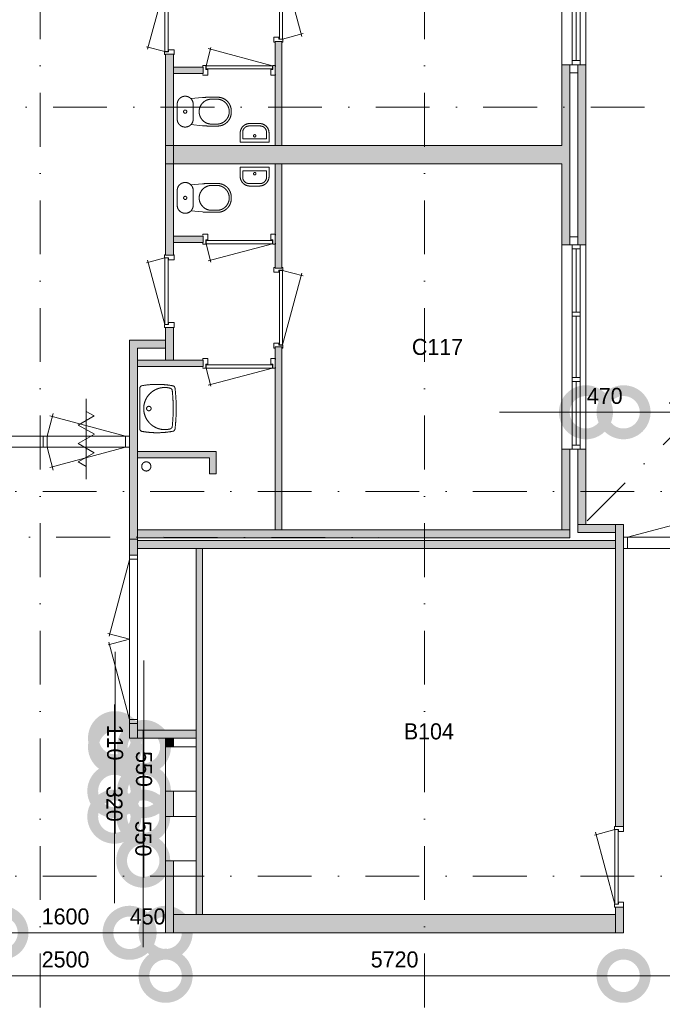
# Model space of a CAD drawing. Header units: millimetres. Extents: x 2152 to 87219, y -6247 to 53124.
# Tile 6 of 19: x 11877 to 19903, y 10531 to 22827. Entities that reach past the tile are written whole.
import ezdxf
from ezdxf.enums import TextEntityAlignment as Align
from ezdxf.xclip import XClip

# ---------------------------------------------------------------- set-up
doc = ezdxf.new("R2010")
doc.units = ezdxf.units.MM
doc.header["$PDMODE"] = 3
doc.header["$PDSIZE"] = 1
doc.linetypes.add('DGN4', pattern=[1343.35376, 671.67688, -335.83844, 0, -335.83844])
for name, color, linetype in [('12', 7, 'Continuous'), ('16', 7, 'Continuous'), ('17', 7, 'Continuous'), ('30', 7, 'Continuous'), ('31', 7, 'Continuous'), ('32', 7, 'Continuous'), ('33', 7, 'Continuous'), ('40', 7, 'Continuous'), ('48', 7, 'Continuous'), ('52', 7, 'Continuous'), ('56', 7, 'Continuous'), ('58', 7, 'Continuous'), ('62', 7, 'Continuous')]:
    doc.layers.add(name, color=color, linetype=linetype)
doc.styles.add('dgn003', font='dgn003.shx')
doc.styles.get("Standard").update_dxf_attribs({"font": 'arial.ttf'})
doc.dimstyles.get("Standard").update_dxf_attribs({"dimtxt": 0.18, "dimasz": 0.18, "dimexe": 0.18, "dimexo": 0.0625, "dimgap": 0.09, "dimtad": 0, "dimtih": 1, "dimtoh": 1, "dimdec": 4, "dimzin": 0, "dimdsep": 46, "dimtxsty": 'Standard', "dimcen": 0.09, "dimadec": 0, "dimazin": 0, "dimtfac": 1, "dimtdec": 4, "dimtofl": 0, "dimtmove": 0, "dimatfit": 3, "dimfxl": 1, "dimtolj": 1, "dimtzin": 0, "dimarcsym": 0})

# ---------------------------------------------------------------- blocks, each defined once
blk = doc.blocks.new('830R10146')
at = {"layer": '33', "color": 1, "linetype": 'Continuous', "lineweight": 0}
for p, q in [((-108, 868), (-322.82, 66.28)), ((-108, 38), (-336.87, 99.32))]:
    blk.add_line(p, q, dxfattribs=at)
at = {"layer": '33', "color": 92, "linetype": 'Continuous', "lineweight": 13, "true_color": 0x00e100, "flags": 128}
for points in [[(-100, 906), (-111, 906), (-111, 871), (-61, 871), (-61, 846), (11, 846), (11, 906), (0, 906)], [(-100, 0), (-111, 0), (-111, 35), (-61, 35), (-61, 60), (11, 60), (11, 0), (0, 0)]]:
    blk.add_lwpolyline(points, dxfattribs=at)
at = {"layer": '33', "color": 2, "linetype": 'Continuous', "lineweight": 13, "true_color": 0xf0f000, "flags": 128}
blk.add_lwpolyline([(-108, 868), (-108, 38), (-68, 38), (-68, 868), (-108, 868)], dxfattribs=at)
blk = doc.blocks.new('CLOS0248')
at = {"layer": '40', "color": 7, "linetype": 'Continuous', "lineweight": 0}
for p, q in [((528, 155), (436, 155)), ((220, 92), (220, -93)), ((670, 1), (670, -1)), ((528, -155), (436, -155))]:
    blk.add_line(p, q, dxfattribs=at)
at = {"layer": '40', "color": 7, "linetype": 'Continuous', "lineweight": 0, "flags": 128}
for points in [[(338, 176), (192, 162), (192, 162, 0.674333), (20, 92), (20, 92), (20, -93), (20, -93, 0.674333), (192, -162), (192, -162), (338, -176), (338, -176, 0.023285), (431, -180), (431, -180), (525, -180), (525, -180, 0.414214), (695, -10), (695, -10), (695, 10), (695, 10, 0.414214), (525, 180), (525, 180), (431, 180), (431, 180, 0.023285), (338, 176)], [(192, 162, -0.194504), (220, 92)], [(220, -93, -0.194504), (192, -162)]]:
    blk.add_lwpolyline(points, format="xyb", dxfattribs=at)
at = {"layer": '40', "color": 7, "linetype": 'Continuous', "lineweight": 0}
blk.add_circle((120, 0), 20, dxfattribs=at)
for centre, start, end in [((450, 0), 94.9264, 265.0736), ((514, 0), 274.9259, 85.0741)]:
    blk.add_arc(centre, 156, start, end, dxfattribs=at)
blk = doc.blocks.new('FT0148')
at = {"layer": '40', "color": 7, "linetype": 'Continuous', "lineweight": 0}
for p, q in [((-180, 135), (-180, 20)), ((149, 65), (149, 144)), ((-180, 20), (180, 20)), ((-149, 65), (149, 65))]:
    blk.add_line(p, q, dxfattribs=at)
at = {"layer": '40', "color": 7, "linetype": 'Continuous', "lineweight": 0, "flags": 128}
for points in [[(60, 255), (-60, 255)], [(-149, 144), (-149, 65)], [(69, 224), (-69, 224)], [(180, 20), (180, 135)]]:
    blk.add_lwpolyline(points, dxfattribs=at)
for points in [[(60, 255, -0.414214), (180, 135)], [(69, 224, -0.414214), (149, 144)]]:
    blk.add_lwpolyline(points, format="xyb", dxfattribs=at)
at = {"layer": '40', "color": 7, "linetype": 'Continuous', "lineweight": 0}
blk.add_circle((1, 101), 15.1, dxfattribs=at)
for centre, radius in [((-60, 135), 120), ((-69, 144), 80)]:
    blk.add_arc(centre, radius, 90, 180, dxfattribs=at)
blk = doc.blocks.new('830R10147')
at = {"layer": '33', "color": 1, "linetype": 'Continuous', "lineweight": 0}
for p, q in [((38, 108), (99.32, 336.87)), ((868, 108), (66.28, 322.82))]:
    blk.add_line(p, q, dxfattribs=at)
at = {"layer": '33', "color": 92, "linetype": 'Continuous', "lineweight": 13, "true_color": 0x00e100, "flags": 128}
for points in [[(0, 100), (0, 111), (35, 111), (35, 61), (60, 61), (60, -11), (0, -11), (0, 0)], [(906, 100), (906, 111), (871, 111), (871, 61), (846, 61), (846, -11), (906, -11), (906, 0)]]:
    blk.add_lwpolyline(points, dxfattribs=at)
at = {"layer": '33', "color": 2, "linetype": 'Continuous', "lineweight": 13, "true_color": 0xf0f000, "flags": 128}
blk.add_lwpolyline([(868, 108), (38, 108), (38, 68), (868, 68), (868, 108)], dxfattribs=at)
blk = doc.blocks.new('930L0949')
at = {"layer": '33', "color": 1, "linetype": 'Continuous', "lineweight": 0}
for p, q in [((98, -38), (338.7, -936.31)), ((98, -968), (353.44, -899.56))]:
    blk.add_line(p, q, dxfattribs=at)
at = {"layer": '33', "color": 92, "linetype": 'Continuous', "lineweight": 13, "true_color": 0x00e100, "flags": 128}
for points in [[(90, 0), (101, 0), (101, -35), (51, -35), (51, -60), (-11, -60), (-11, 0), (0, 0)], [(90, -1006), (101, -1006), (101, -971), (51, -971), (51, -946), (-11, -946), (-11, -1006), (0, -1006)]]:
    blk.add_lwpolyline(points, dxfattribs=at)
at = {"layer": '33', "color": 2, "linetype": 'Continuous', "lineweight": 13, "true_color": 0xf0f000, "flags": 128}
blk.add_lwpolyline([(98, -968), (98, -38), (58, -38), (58, -968), (98, -968)], dxfattribs=at)
blk = doc.blocks.new('WT0149')
at = {"layer": '40', "color": 7, "linetype": 'Continuous', "lineweight": 0}
blk.add_line((20, -253), (20, 253), dxfattribs=at)
blk.add_circle((133, 0), 28.1, dxfattribs=at)
for centre, radius, start, end in [((53, 253), 33, 100.0027, 180), ((236, -766), 1068, 79.4486, 100.2017), ((332, 0), 263, 74.8667, 285.1333), ((392, 222), 33, 6.0418, 74.8667), ((426, 252), 33, 6.8575, 79.6545), ((-1669, 0), 2144, 353.1425, 6.8575), ((-1707, 0), 2144, 353.9582, 6.0418), ((392, -222), 33, 285.1333, 353.9582), ((53, -253), 33, 180, 259.9973), ((236, 766), 1068, 259.7983, 280.5514), ((426, -252), 33, 280.3455, 353.1425)]:
    blk.add_arc(centre, radius, start, end, dxfattribs=at)
blk = doc.blocks.new('830R10148')
at = {"layer": '33', "color": 1, "linetype": 'Continuous', "lineweight": 0}
for p, q in [((38, -108), (99.32, -336.87)), ((868, -108), (66.28, -322.82))]:
    blk.add_line(p, q, dxfattribs=at)
at = {"layer": '33', "color": 92, "linetype": 'Continuous', "lineweight": 13, "true_color": 0x00e100, "flags": 128}
for points in [[(0, -100), (0, -111), (35, -111), (35, -61), (60, -61), (60, 11), (0, 11), (0, 0)], [(906, -100), (906, -111), (871, -111), (871, -61), (846, -61), (846, 11), (906, 11), (906, 0)]]:
    blk.add_lwpolyline(points, dxfattribs=at)
at = {"layer": '33', "color": 2, "linetype": 'Continuous', "lineweight": 13, "true_color": 0xf0f000, "flags": 128}
blk.add_lwpolyline([(868, -108), (38, -108), (38, -68), (868, -68), (868, -108)], dxfattribs=at)
blk = doc.blocks.new('830R10149')
at = {"layer": '33', "color": 1, "linetype": 'Continuous', "lineweight": 0}
for p, q in [((-108, -38), (-336.87, -99.32)), ((-108, -868), (-322.82, -66.28))]:
    blk.add_line(p, q, dxfattribs=at)
at = {"layer": '33', "color": 92, "linetype": 'Continuous', "lineweight": 13, "true_color": 0x00e100, "flags": 128}
for points in [[(-100, 0), (-111, 0), (-111, -35), (-61, -35), (-61, -60), (11, -60), (11, 0), (0, 0)], [(-100, -906), (-111, -906), (-111, -871), (-61, -871), (-61, -846), (11, -846), (11, -906), (0, -906)]]:
    blk.add_lwpolyline(points, dxfattribs=at)
at = {"layer": '33', "color": 2, "linetype": 'Continuous', "lineweight": 13, "true_color": 0xf0f000, "flags": 128}
blk.add_lwpolyline([(-108, -868), (-108, -38), (-68, -38), (-68, -868), (-108, -868)], dxfattribs=at)
blk = doc.blocks.new('CLOS0249')
at = {"layer": '40', "color": 7, "linetype": 'Continuous', "lineweight": 0}
for p, q in [((528, 155), (436, 155)), ((220, -92), (220, 92)), ((670, -1), (670, 1)), ((528, -155), (436, -155))]:
    blk.add_line(p, q, dxfattribs=at)
at = {"layer": '40', "color": 7, "linetype": 'Continuous', "lineweight": 0, "flags": 128}
for points in [[(338, -176), (192, -162), (192, -162, -0.674333), (20, -92), (20, -92), (20, 92), (20, 92, -0.674333), (192, 162), (192, 162), (338, 176), (338, 176, -0.023285), (431, 180), (431, 180), (525, 180), (525, 180, -0.414214), (695, 10), (695, 10), (695, -10), (695, -10, -0.414214), (525, -180), (525, -180), (431, -180), (431, -180, -0.023285), (338, -176)], [(437, -155, -0.917514), (437, 155)], [(528, 155, -0.917521), (528, -155)]]:
    blk.add_lwpolyline(points, format="xyb", dxfattribs=at)
at = {"layer": '40', "color": 7, "linetype": 'Continuous', "lineweight": 0}
blk.add_circle((120, 0), 20, dxfattribs=at)
for centre, start, end in [((120, 92), 0, 44.0273), ((120, -92), 315.9727, 0)]:
    blk.add_arc(centre, 100, start, end, dxfattribs=at)
blk = doc.blocks.new('FT0149')
at = {"layer": '40', "color": 7, "linetype": 'Continuous', "lineweight": 0}
for p, q in [((-180, -135), (-180, -20)), ((-180, -20), (180, -20)), ((-149, -65), (149, -65)), ((149, -65), (149, -144))]:
    blk.add_line(p, q, dxfattribs=at)
at = {"layer": '40', "color": 7, "linetype": 'Continuous', "lineweight": 0, "flags": 128}
for points in [[(-149, -144), (-149, -65)], [(180, -20), (180, -135)], [(69, -224), (-69, -224)], [(60, -255), (-60, -255)]]:
    blk.add_lwpolyline(points, dxfattribs=at)
for points in [[(-60, -255, -0.414214), (-180, -135)], [(-69, -224, -0.414214), (-149, -144)]]:
    blk.add_lwpolyline(points, format="xyb", dxfattribs=at)
at = {"layer": '40', "color": 7, "linetype": 'Continuous', "lineweight": 0}
blk.add_circle((1, -101), 15.1, dxfattribs=at)
for centre, radius in [((60, -135), 120), ((69, -144), 80)]:
    blk.add_arc(centre, radius, 270, 0, dxfattribs=at)
blk = doc.blocks.new('830R10150')
at = {"layer": '33', "color": 1, "linetype": 'Continuous', "lineweight": 0}
for p, q in [((38, -108), (99.32, -336.87)), ((868, -108), (66.28, -322.82))]:
    blk.add_line(p, q, dxfattribs=at)
at = {"layer": '33', "color": 92, "linetype": 'Continuous', "lineweight": 13, "true_color": 0x00e100, "flags": 128}
for points in [[(0, -100), (0, -111), (35, -111), (35, -61), (60, -61), (60, 11), (0, 11), (0, 0)], [(906, -100), (906, -111), (871, -111), (871, -61), (846, -61), (846, 11), (906, 11), (906, 0)]]:
    blk.add_lwpolyline(points, dxfattribs=at)
at = {"layer": '33', "color": 2, "linetype": 'Continuous', "lineweight": 13, "true_color": 0xf0f000, "flags": 128}
blk.add_lwpolyline([(868, -108), (38, -108), (38, -68), (868, -68), (868, -108)], dxfattribs=at)
blk = doc.blocks.new('930L0950')
at = {"layer": '33', "color": 1, "linetype": 'Continuous', "lineweight": 0}
for p, q in [((98, 968), (353.44, 899.56)), ((98, 38), (338.7, 936.31))]:
    blk.add_line(p, q, dxfattribs=at)
at = {"layer": '33', "color": 92, "linetype": 'Continuous', "lineweight": 13, "true_color": 0x00e100, "flags": 128}
for points in [[(90, 1006), (101, 1006), (101, 971), (51, 971), (51, 946), (-11, 946), (-11, 1006), (0, 1006)], [(90, 0), (101, 0), (101, 35), (51, 35), (51, 60), (-11, 60), (-11, 0), (0, 0)]]:
    blk.add_lwpolyline(points, dxfattribs=at)
at = {"layer": '33', "color": 2, "linetype": 'Continuous', "lineweight": 13, "true_color": 0xf0f000, "flags": 128}
blk.add_lwpolyline([(98, 968), (98, 38), (58, 38), (58, 968), (98, 968)], dxfattribs=at)
blk = doc.blocks.new('930L0951')
at = {"layer": '33', "color": 1, "linetype": 'Continuous', "lineweight": 0}
for p, q in [((-98, 968), (-353.44, 899.56)), ((-98, 38), (-338.7, 936.31))]:
    blk.add_line(p, q, dxfattribs=at)
at = {"layer": '33', "color": 92, "linetype": 'Continuous', "lineweight": 13, "true_color": 0x00e100, "flags": 128}
for points in [[(-90, 1006), (-101, 1006), (-101, 971), (-51, 971), (-51, 946), (11, 946), (11, 1006), (0, 1006)], [(-90, 0), (-101, 0), (-101, 35), (-51, 35), (-51, 60), (11, 60), (11, 0), (0, 0)]]:
    blk.add_lwpolyline(points, dxfattribs=at)
at = {"layer": '33', "color": 2, "linetype": 'Continuous', "lineweight": 13, "true_color": 0xf0f000, "flags": 128}
blk.add_lwpolyline([(-98, 968), (-98, 38), (-58, 38), (-58, 968), (-98, 968)], dxfattribs=at)
blk = doc.blocks.new('_DotSmall')
at = {"color": 0, "linetype": 'ByBlock', "const_width": 0.5}
blk.add_lwpolyline([(-0.0625, 0, 1), (0.0625, 0, 1)], format="xyb", close=True, dxfattribs=at)
blk = doc.blocks.new('*D13295')
at = {"layer": '58', "color": 3, "linetype": 'Continuous', "lineweight": 0, "transparency": 16777216}
blk.add_line((11535, 18484), (13235, 18484), dxfattribs=at)
at = {"layer": 'Defpoints', "color": 0, "linetype": 'Continuous', "transparency": 16777216}
for p in [(13235, 18484), (11535, 17084), (13235, 17084)]:
    blk.add_point(p, dxfattribs=at)
at = {"layer": '58', "color": 3, "linetype": 'Continuous', "lineweight": 0, "transparency": 16777216, "xscale": 1080, "yscale": 1080, "zscale": 1080, "rotation": 180}
blk.add_blockref('_DotSmall', (11535, 18484), dxfattribs=at)
at = {"layer": '58', "color": 3, "linetype": 'Continuous', "lineweight": 0, "transparency": 16777216, "xscale": 1080, "yscale": 1080, "zscale": 1080}
blk.add_blockref('_DotSmall', (13235, 18484), dxfattribs=at)
at = {"layer": '58', "color": 3, "linetype": 'Continuous', "lineweight": 0, "transparency": 16777216, "insert": (12385, 18687), "char_height": 200, "attachment_point": 5, "style": 'dgn003'}
blk.add_mtext('\\A1;1700', dxfattribs=at)
blk = doc.blocks.new('*D13296')
at = {"layer": '58', "color": 3, "linetype": 'Continuous', "lineweight": 0, "transparency": 16777216}
for p, q in [((11065, 18484), (9985, 18484)), ((11535, 18484), (11065, 18484)), ((11535, 18484), (12615, 18484))]:
    blk.add_line(p, q, dxfattribs=at)
at = {"layer": 'Defpoints', "color": 0, "linetype": 'Continuous', "transparency": 16777216}
for p in [(11065, 18484), (11065, 17084), (11535, 17084)]:
    blk.add_point(p, dxfattribs=at)
at = {"layer": '58', "color": 3, "linetype": 'Continuous', "lineweight": 0, "transparency": 16777216, "xscale": 1080, "yscale": 1080, "zscale": 1080}
blk.add_blockref('_DotSmall', (11065, 18484), dxfattribs=at)
at = {"layer": '58', "color": 3, "linetype": 'Continuous', "lineweight": 0, "transparency": 16777216, "xscale": 1080, "yscale": 1080, "zscale": 1080, "rotation": 180}
blk.add_blockref('_DotSmall', (11535, 18484), dxfattribs=at)
at = {"layer": '58', "color": 3, "linetype": 'Continuous', "lineweight": 0, "transparency": 16777216, "insert": (11300, 18687), "char_height": 200, "attachment_point": 5, "style": 'dgn003'}
blk.add_mtext('\\A1;470', dxfattribs=at)
blk = doc.blocks.new('*D13300')
at = {"layer": '58', "color": 3, "linetype": 'Continuous', "lineweight": 0, "transparency": 16777216}
blk.add_line((5815, 11447), (3315, 11447), dxfattribs=at)
at = {"layer": 'Defpoints', "color": 0, "linetype": 'Continuous', "transparency": 16777216}
for p in [(3315, 12363), (5815, 12363), (3315, 11447)]:
    blk.add_point(p, dxfattribs=at)
at = {"layer": '58', "color": 3, "linetype": 'Continuous', "lineweight": 0, "transparency": 16777216, "xscale": 1080, "yscale": 1080, "zscale": 1080, "rotation": 180}
blk.add_blockref('_DotSmall', (3315, 11447), dxfattribs=at)
at = {"layer": '58', "color": 3, "linetype": 'Continuous', "lineweight": 0, "transparency": 16777216, "xscale": 1080, "yscale": 1080, "zscale": 1080}
blk.add_blockref('_DotSmall', (5815, 11447), dxfattribs=at)
at = {"layer": '58', "color": 3, "linetype": 'Continuous', "lineweight": 0, "transparency": 16777216, "insert": (4565, 11650), "char_height": 200, "attachment_point": 5, "style": 'dgn003'}
blk.add_mtext('\\A1;2500', dxfattribs=at)
blk = doc.blocks.new('*D13301')
at = {"layer": '58', "color": 3, "linetype": 'Continuous', "lineweight": 0, "transparency": 16777216}
for p, q in [((3315, 11984), (2235, 11984)), ((3315, 11984), (3765, 11984)), ((3765, 11984), (4845, 11984))]:
    blk.add_line(p, q, dxfattribs=at)
at = {"layer": 'Defpoints', "color": 0, "linetype": 'Continuous', "transparency": 16777216}
for p in [(3315, 14414), (3765, 14414), (3765, 11984)]:
    blk.add_point(p, dxfattribs=at)
at = {"layer": '58', "color": 3, "linetype": 'Continuous', "lineweight": 0, "transparency": 16777216, "xscale": 1080, "yscale": 1080, "zscale": 1080}
blk.add_blockref('_DotSmall', (3315, 11984), dxfattribs=at)
at = {"layer": '58', "color": 3, "linetype": 'Continuous', "lineweight": 0, "transparency": 16777216, "xscale": 1080, "yscale": 1080, "zscale": 1080, "rotation": 180}
blk.add_blockref('_DotSmall', (3765, 11984), dxfattribs=at)
at = {"layer": '58', "color": 3, "linetype": 'Continuous', "lineweight": 0, "transparency": 16777216, "insert": (3540, 12187), "char_height": 200, "attachment_point": 5, "style": 'dgn003'}
blk.add_mtext('\\A1;450', dxfattribs=at)
blk = doc.blocks.new('*D13302')
at = {"layer": '58', "color": 3, "linetype": 'Continuous', "lineweight": 0, "transparency": 16777216}
blk.add_line((5365, 11984), (3765, 11984), dxfattribs=at)
at = {"layer": 'Defpoints', "color": 0, "linetype": 'Continuous', "transparency": 16777216}
for p in [(3765, 14414), (5365, 14414), (3765, 11984)]:
    blk.add_point(p, dxfattribs=at)
at = {"layer": '58', "color": 3, "linetype": 'Continuous', "lineweight": 0, "transparency": 16777216, "xscale": 1080, "yscale": 1080, "zscale": 1080, "rotation": 180}
blk.add_blockref('_DotSmall', (3765, 11984), dxfattribs=at)
at = {"layer": '58', "color": 3, "linetype": 'Continuous', "lineweight": 0, "transparency": 16777216, "xscale": 1080, "yscale": 1080, "zscale": 1080}
blk.add_blockref('_DotSmall', (5365, 11984), dxfattribs=at)
at = {"layer": '58', "color": 3, "linetype": 'Continuous', "lineweight": 0, "transparency": 16777216, "insert": (4565, 12187), "char_height": 200, "attachment_point": 5, "style": 'dgn003'}
blk.add_mtext('\\A1;1600', dxfattribs=at)
blk = doc.blocks.new('*D13303')
at = {"layer": '58', "color": 3, "linetype": 'Continuous', "lineweight": 0, "transparency": 16777216}
for p, q in [((5365, 11984), (4285, 11984)), ((5365, 11984), (5815, 11984)), ((5815, 11984), (6895, 11984))]:
    blk.add_line(p, q, dxfattribs=at)
at = {"layer": 'Defpoints', "color": 0, "linetype": 'Continuous', "transparency": 16777216}
for p in [(5365, 14414), (5815, 14414), (5815, 11984)]:
    blk.add_point(p, dxfattribs=at)
at = {"layer": '58', "color": 3, "linetype": 'Continuous', "lineweight": 0, "transparency": 16777216, "xscale": 1080, "yscale": 1080, "zscale": 1080}
blk.add_blockref('_DotSmall', (5365, 11984), dxfattribs=at)
at = {"layer": '58', "color": 3, "linetype": 'Continuous', "lineweight": 0, "transparency": 16777216, "xscale": 1080, "yscale": 1080, "zscale": 1080, "rotation": 180}
blk.add_blockref('_DotSmall', (5815, 11984), dxfattribs=at)
at = {"layer": '58', "color": 3, "linetype": 'Continuous', "lineweight": 0, "transparency": 16777216, "insert": (5590, 12187), "char_height": 200, "attachment_point": 5, "style": 'dgn003'}
blk.add_mtext('\\A1;450', dxfattribs=at)
blk = doc.blocks.new('*D13304')
at = {"layer": '58', "color": 3, "linetype": 'Continuous', "lineweight": 0, "transparency": 16777216}
blk.add_line((11535, 11447), (5815, 11447), dxfattribs=at)
at = {"layer": 'Defpoints', "color": 0, "linetype": 'Continuous', "transparency": 16777216}
for p in [(5815, 12363), (11535, 12363), (5815, 11447)]:
    blk.add_point(p, dxfattribs=at)
at = {"layer": '58', "color": 3, "linetype": 'Continuous', "lineweight": 0, "transparency": 16777216, "xscale": 1080, "yscale": 1080, "zscale": 1080, "rotation": 180}
blk.add_blockref('_DotSmall', (5815, 11447), dxfattribs=at)
at = {"layer": '58', "color": 3, "linetype": 'Continuous', "lineweight": 0, "transparency": 16777216, "xscale": 1080, "yscale": 1080, "zscale": 1080}
blk.add_blockref('_DotSmall', (11535, 11447), dxfattribs=at)
at = {"layer": '58', "color": 3, "linetype": 'Continuous', "lineweight": 0, "transparency": 16777216, "insert": (8675, 11650), "char_height": 200, "attachment_point": 5, "style": 'dgn003'}
blk.add_mtext('\\A1;5720', dxfattribs=at)
blk = doc.blocks.new('*D13305')
at = {"layer": '58', "color": 3, "linetype": 'Continuous', "lineweight": 0, "transparency": 16777216}
blk.add_line((13735, 11447), (11535, 11447), dxfattribs=at)
at = {"layer": 'Defpoints', "color": 0, "linetype": 'Continuous', "transparency": 16777216}
for p in [(11535, 12363), (13735, 12363), (11535, 11447)]:
    blk.add_point(p, dxfattribs=at)
at = {"layer": '58', "color": 3, "linetype": 'Continuous', "lineweight": 0, "transparency": 16777216, "xscale": 1080, "yscale": 1080, "zscale": 1080, "rotation": 180}
blk.add_blockref('_DotSmall', (11535, 11447), dxfattribs=at)
at = {"layer": '58', "color": 3, "linetype": 'Continuous', "lineweight": 0, "transparency": 16777216, "xscale": 1080, "yscale": 1080, "zscale": 1080}
blk.add_blockref('_DotSmall', (13735, 11447), dxfattribs=at)
at = {"layer": '58', "color": 3, "linetype": 'Continuous', "lineweight": 0, "transparency": 16777216, "insert": (12635, 11650), "char_height": 200, "attachment_point": 5, "style": 'dgn003'}
blk.add_mtext('\\A1;2200', dxfattribs=at)
blk = doc.blocks.new('79B1036')
at = {"layer": '12', "color": 7, "linetype": 'Continuous', "lineweight": 0}
blk.add_line((0, 500.48), (0, -500.5), dxfattribs=at)
at = {"layer": '12', "color": 92, "linetype": 'Continuous', "lineweight": 0, "true_color": 0x00e100}
for p, q in [((-100.18, 173.68), (97.62, 287.88)), ((97.62, 287.88), (0, 344.24)), ((100.18, 58), (-100.18, 173.68)), ((-100.18, -57.68), (100.18, 58)), ((97.62, -171.88), (-100.18, -57.68)), ((-100.02, -285.98), (97.62, -171.88)), ((0, -343.72), (-100.02, -285.98))]:
    blk.add_line(p, q, dxfattribs=at)
blk = doc.blocks.new('*D13360')
at = {"layer": '58', "color": 3, "linetype": 'Continuous', "lineweight": 0, "transparency": 16777216}
for p, q in [((5182.94, 14414.49), (5182.94, 15494.49)), ((5182.94, 14304.49), (5182.94, 14414.49)), ((5182.94, 14304.49), (5182.94, 13224.49))]:
    blk.add_line(p, q, dxfattribs=at)
at = {"layer": 'Defpoints', "color": 0, "linetype": 'Continuous', "transparency": 16777216}
for p in [(5182.94, 14414.49), (5814.76, 14414.49), (5814.76, 14304.49)]:
    blk.add_point(p, dxfattribs=at)
at = {"layer": '58', "color": 3, "linetype": 'Continuous', "lineweight": 0, "transparency": 16777216, "xscale": 1080, "yscale": 1080, "zscale": 1080}
for p, rotation in [((5182.94, 14414.49), 270), ((5182.94, 14304.49), 90)]:
    blk.add_blockref('_DotSmall', p, dxfattribs=dict(at, rotation=rotation))
at = {"layer": '58', "color": 3, "linetype": 'Continuous', "lineweight": 0, "transparency": 16777216, "insert": (5182.94, 14359.49), "char_height": 200, "attachment_point": 5, "rotation": 270, "style": 'dgn003'}
blk.add_mtext('\\A1;110', dxfattribs=at)
blk = doc.blocks.new('*D13361')
at = {"layer": '58', "color": 3, "linetype": 'Continuous', "lineweight": 0, "transparency": 16777216}
for p, q in [((5543.83, 14304.49), (5543.83, 15384.49)), ((5543.83, 13754.49), (5543.83, 14304.49)), ((5543.83, 13754.49), (5543.83, 12674.49))]:
    blk.add_line(p, q, dxfattribs=at)
at = {"layer": 'Defpoints', "color": 0, "linetype": 'Continuous', "transparency": 16777216}
for p in [(5543.83, 14304.49), (5814.76, 14304.49), (5814.76, 13754.49)]:
    blk.add_point(p, dxfattribs=at)
at = {"layer": '58', "color": 3, "linetype": 'Continuous', "lineweight": 0, "transparency": 16777216, "xscale": 1080, "yscale": 1080, "zscale": 1080}
for p, rotation in [((5543.83, 14304.49), 270), ((5543.83, 13754.49), 90)]:
    blk.add_blockref('_DotSmall', p, dxfattribs=dict(at, rotation=rotation))
at = {"layer": '58', "color": 3, "linetype": 'Continuous', "lineweight": 0, "transparency": 16777216, "insert": (5543.83, 14029.49), "char_height": 200, "attachment_point": 5, "rotation": 270, "style": 'dgn003'}
blk.add_mtext('\\A1;550', dxfattribs=at)
blk = doc.blocks.new('*D13362')
at = {"layer": '58', "color": 3, "linetype": 'Continuous', "lineweight": 0, "transparency": 16777216}
for p, q in [((5174.54, 13754.49), (5174.54, 14834.49)), ((5174.54, 13434.49), (5174.54, 13754.49)), ((5174.54, 13434.49), (5174.54, 12354.49))]:
    blk.add_line(p, q, dxfattribs=at)
at = {"layer": 'Defpoints', "color": 0, "linetype": 'Continuous', "transparency": 16777216}
for p in [(5174.54, 13754.49), (5814.76, 13754.49), (5814.76, 13434.49)]:
    blk.add_point(p, dxfattribs=at)
at = {"layer": '58', "color": 3, "linetype": 'Continuous', "lineweight": 0, "transparency": 16777216, "xscale": 1080, "yscale": 1080, "zscale": 1080}
for p, rotation in [((5174.54, 13754.49), 270), ((5174.54, 13434.49), 90)]:
    blk.add_blockref('_DotSmall', p, dxfattribs=dict(at, rotation=rotation))
at = {"layer": '58', "color": 3, "linetype": 'Continuous', "lineweight": 0, "transparency": 16777216, "insert": (5174.54, 13594.49), "char_height": 200, "attachment_point": 5, "rotation": 270, "style": 'dgn003'}
blk.add_mtext('\\A1;320', dxfattribs=at)
blk = doc.blocks.new('*D13363')
at = {"layer": '58', "color": 3, "linetype": 'Continuous', "lineweight": 0, "transparency": 16777216}
for p, q in [((5535.43, 13434.49), (5535.43, 14514.49)), ((5535.43, 12884.49), (5535.43, 13434.49)), ((5535.43, 12884.49), (5535.43, 11804.49))]:
    blk.add_line(p, q, dxfattribs=at)
at = {"layer": 'Defpoints', "color": 0, "linetype": 'Continuous', "transparency": 16777216}
for p in [(5535.43, 13434.49), (5814.76, 13434.49), (5814.76, 12884.49)]:
    blk.add_point(p, dxfattribs=at)
at = {"layer": '58', "color": 3, "linetype": 'Continuous', "lineweight": 0, "transparency": 16777216, "xscale": 1080, "yscale": 1080, "zscale": 1080}
for p, rotation in [((5535.43, 13434.49), 270), ((5535.43, 12884.49), 90)]:
    blk.add_blockref('_DotSmall', p, dxfattribs=dict(at, rotation=rotation))
at = {"layer": '58', "color": 3, "linetype": 'Continuous', "lineweight": 0, "transparency": 16777216, "insert": (5535.43, 13159.49), "char_height": 200, "attachment_point": 5, "rotation": 270, "style": 'dgn003'}
blk.add_mtext('\\A1;550', dxfattribs=at)
blk = doc.blocks.new('50E03_329_B01 - Default')
at = {"layer": '62'}
for color, points in [(9, [(7184.76, 23114.49), (7184.76, 21814.49), (7264.76, 21814.49), (7264.76, 23114.49)]), (7, [(5914.76, 22954.49), (5914.76, 21584.49), (5814.76, 21584.49), (5814.76, 22954.49)]), (9, [(10864.76, 22824.49), (10764.76, 22824.49), (10764.76, 21814.49), (5914.76, 21814.49), (5914.76, 21584.49), (10764.76, 21584.49), (10764.76, 20574.49), (10864.76, 20574.49)]), (9, [(6284.76, 22794.49), (6284.76, 22714.49), (5914.76, 22714.49), (5914.76, 22794.49)]), (7, [(10964.76, 22824.49), (10964.76, 20574.49), (11064.76, 20574.49), (11064.76, 22824.49)]), (7, [(5914.76, 20444.49), (5914.76, 21814.49), (5814.76, 21814.49), (5814.76, 20444.49)]), (9, [(7184.76, 20284.49), (7184.76, 21584.49), (7264.76, 21584.49), (7264.76, 20284.49)]), (9, [(6284.76, 20604.49), (6284.76, 20684.49), (5914.76, 20684.49), (5914.76, 20604.49)]), (7, [(5914.76, 19134.49), (5914.76, 19544.49), (5814.76, 19544.49), (5814.76, 19134.49)]), (7, [(5364.76, 16899.49), (5464.76, 16899.49), (5464.76, 19284.49), (5814.76, 19284.49), (5814.76, 19384.49), (5364.76, 19384.49)]), (9, [(7184.76, 17014.49), (7184.76, 19299.49), (7264.76, 19299.49), (7264.76, 17014.49)]), (9, [(6284.76, 19054.49), (6284.76, 19134.49), (5464.76, 19134.49), (5464.76, 19054.49)]), (9, [(6364.76, 17714.49), (6444.76, 17714.49), (6444.76, 17994.49), (5464.76, 17994.49), (5464.76, 17914.49), (6364.76, 17914.49)]), (9, [(10764.76, 18024.49), (10864.76, 18024.49), (10864.76, 17014.49), (10764.76, 17014.49)]), (7, [(10964.76, 18024.49), (11064.76, 18024.49), (11064.76, 17084.49), (10964.76, 17084.49)]), (9, [(5464.76, 17014.49), (10864.76, 17014.49), (10864.76, 16914.49), (5464.76, 16914.49)]), (7, [(10964.76, 16984.49), (11434.76, 16984.49), (11434.76, 17084.49), (10964.76, 17084.49)]), (7, [(11434.76, 17084.49), (11534.76, 17084.49), (11534.76, 13310.49), (11434.76, 13310.49)]), (7, [(5464.76, 16699.49), (5364.76, 16699.49), (5364.76, 16899.49), (5464.76, 16899.49)]), (9, [(11434.76, 16884.49), (5464.76, 16884.49), (5464.76, 16784.49), (11434.76, 16784.49)]), (9, [(6274.76, 16784.49), (6194.76, 16784.49), (6194.76, 12214.49), (6274.76, 12214.49)]), (7, [(5464.76, 14599.49), (5364.76, 14599.49), (5364.76, 14414.49), (5464.76, 14414.49)]), (7, [(6194.76, 14414.49), (5464.76, 14414.49), (5464.76, 14514.49), (6194.76, 14514.49)]), (7, [(5914.76, 14304.49), (5814.76, 14304.49), (5814.76, 14414.49), (5914.76, 14414.49)]), (7, [(5914.76, 13434.49), (5814.76, 13434.49), (5814.76, 13754.49), (5914.76, 13754.49)]), (7, [(5914.76, 12884.49), (5914.76, 11984.49), (5814.76, 11984.49), (5814.76, 12884.49)]), (7, [(11534.76, 11984.49), (11434.76, 11984.49), (11434.76, 12304.49), (11534.76, 12304.49)]), (7, [(11434.76, 11984.49), (5914.76, 11984.49), (5914.76, 12214.49), (11434.76, 12214.49)])]:
    blk.add_hatch(color=color, dxfattribs=at).paths.add_polyline_path(points)
at = {"layer": '16', "color": 92, "linetype": 'Continuous', "lineweight": 0, "true_color": 0x00e100}
blk.add_line((10764.76, 18024.49), (11064.76, 18024.49), dxfattribs=at)
at = {"layer": '16', "color": 92, "linetype": 'Continuous', "lineweight": 0, "true_color": 0x00e100, "flags": 128}
for points in [[(7184.76, 21814.49), (7184.76, 23114.49), (7264.76, 23114.49), (7264.76, 21814.49), (7184.76, 21814.49)], [(5814.76, 22954.49), (5814.76, 21584.49), (5914.76, 21584.49), (5914.76, 22954.49), (5814.76, 22954.49)], [(5914.76, 22794.49), (5914.76, 22714.49), (6284.76, 22714.49), (6284.76, 22794.49), (5914.76, 22794.49)], [(10764.76, 21584.49), (10764.76, 20574.49), (11064.76, 20574.49), (11064.76, 22824.49), (10764.76, 22824.49), (10764.76, 21814.49)], [(10864.76, 21714.49), (10864.76, 20674.49), (10964.76, 20674.49), (10964.76, 22724.49), (10864.76, 22724.49), (10864.76, 21714.49)], [(5814.76, 20444.49), (5814.76, 21814.49), (5914.76, 21814.49), (5914.76, 20444.49), (5814.76, 20444.49)], [(7184.76, 21584.49), (7184.76, 20284.49), (7264.76, 20284.49), (7264.76, 21584.49), (7184.76, 21584.49)], [(5914.76, 20604.49), (5914.76, 20684.49), (6284.76, 20684.49), (6284.76, 20604.49), (5914.76, 20604.49)], [(5814.76, 19134.49), (5814.76, 19544.49), (5914.76, 19544.49), (5914.76, 19134.49), (5814.76, 19134.49)], [(5364.76, 16899.49), (5364.76, 19384.49), (5814.76, 19384.49), (5814.76, 19284.49), (5464.76, 19284.49), (5464.76, 16899.49), (5364.76, 16899.49)], [(7184.76, 19299.49), (7184.76, 17014.49), (7264.76, 17014.49), (7264.76, 19299.49), (7184.76, 19299.49)], [(5464.76, 19054.49), (5464.76, 19134.49), (6284.76, 19134.49), (6284.76, 19054.49), (5464.76, 19054.49)], [(5464.76, 17914.49), (6364.76, 17914.49), (6364.76, 17714.49), (6444.76, 17714.49), (6444.76, 17994.49), (5464.76, 17994.49), (5464.76, 17914.49)], [(6274.76, 12214.49), (6194.76, 12214.49), (6194.76, 16784.49), (6274.76, 16784.49), (6274.76, 12214.49)], [(5814.76, 12884.49), (5814.76, 11984.49), (5914.76, 11984.49), (5914.76, 12884.49), (5814.76, 12884.49)]]:
    blk.add_lwpolyline(points, dxfattribs=at)
at = {"layer": '17', "color": 92, "linetype": 'Continuous', "lineweight": 0, "true_color": 0x00e100}
for p, q in [((10764.76, 21814.49), (5914.76, 21814.49)), ((10764.76, 21584.49), (5914.76, 21584.49)), ((10764.76, 17014.49), (10764.76, 18024.49)), ((10864.76, 16914.49), (10864.76, 18024.49)), ((10964.76, 16984.49), (10964.76, 18024.49)), ((11064.76, 17084.49), (11064.76, 18024.49)), ((10764.76, 17014.49), (5464.76, 17014.49)), ((11434.76, 16984.49), (10964.76, 16984.49)), ((11434.76, 17084.49), (11064.76, 17084.49)), ((11434.76, 17084.49), (11434.76, 13310.49)), ((10864.76, 16914.49), (5464.76, 16914.49)), ((11434.76, 16884.49), (5464.76, 16884.49)), ((11534.76, 16865.87), (11534.76, 13310.49)), ((11434.76, 16784.49), (5464.76, 16784.49)), ((11534.76, 13310.49), (11434.76, 13310.49))]:
    blk.add_line(p, q, dxfattribs=at)
at = {"layer": '17', "color": 92, "linetype": 'Continuous', "lineweight": 0, "true_color": 0x00e100, "flags": 128}
for points in [[(5364.76, 16899.49), (5464.76, 16899.49), (5464.76, 16699.49), (5364.76, 16699.49), (5364.76, 16899.49)], [(5364.76, 14599.49), (5464.76, 14599.49), (5464.76, 14414.49), (5364.76, 14414.49), (5364.76, 14599.49)], [(6194.76, 14414.49), (5464.76, 14414.49), (5464.76, 14514.49), (6194.76, 14514.49), (6194.76, 14414.49)], [(5914.76, 14414.49), (5814.76, 14414.49), (5814.76, 14304.49), (5914.76, 14304.49), (5914.76, 14414.49)], [(5914.76, 13754.49), (5814.76, 13754.49), (5814.76, 13434.49), (5914.76, 13434.49), (5914.76, 13754.49)], [(11434.76, 12304.49), (11534.76, 12304.49), (11534.76, 11984.49), (11434.76, 11984.49), (11434.76, 12304.49)], [(5914.76, 11984.49), (11434.76, 11984.49), (11434.76, 12214.49), (5914.76, 12214.49), (5914.76, 11984.49)]]:
    blk.add_lwpolyline(points, dxfattribs=at)
at = {"layer": '30', "color": 3, "linetype": 'Continuous', "lineweight": 0}
for p, q in [((10764.76, 25374.49), (10764.76, 22824.49)), ((11064.76, 25374.49), (11064.76, 22824.49)), ((10864.76, 20674.49), (10964.76, 20674.49)), ((10764.76, 20574.49), (10764.76, 18024.49)), ((11064.76, 20574.49), (11064.76, 18024.49))]:
    blk.add_line(p, q, dxfattribs=at)
at = {"layer": '31', "color": 3, "linetype": 'Continuous', "lineweight": 0}
for p, q in [((3764.76, 18186.25), (5364.76, 18186.25)), ((3764.76, 18046.25), (5364.76, 18046.25))]:
    blk.add_line(p, q, dxfattribs=at)
at = {"layer": '31', "color": 3, "linetype": 'Continuous', "lineweight": 0, "flags": 128}
for points in [[(5814.76, 13754.49), (6194.76, 13754.49), (6194.76, 14304.49), (5814.76, 14304.49), (5814.76, 13754.49)], [(5814.76, 12884.49), (6194.76, 12884.49), (6194.76, 13434.49), (5814.76, 13434.49), (5814.76, 12884.49)]]:
    blk.add_lwpolyline(points, dxfattribs=at)
at = {"layer": '32', "color": 3, "linetype": 'Continuous', "lineweight": 0}
for p, q in [((10894.76, 22874.49), (10894.76, 25324.49)), ((10994.76, 25324.49), (10994.76, 22824.49)), ((10944.76, 23666.15), (10944.76, 22874.49)), ((10894.76, 18074.49), (10894.76, 20524.49)), ((10894.76, 20524.49), (10994.76, 20524.49)), ((10944.76, 20524.49), (10944.76, 19732.82)), ((10994.76, 20524.49), (10994.76, 18024.49)), ((10944.76, 19682.82), (10944.76, 18916.15)), ((10944.76, 18866.15), (10944.76, 18074.49)), ((11534.76, 16923.49), (13234.76, 16923.49)), ((11534.76, 16784.49), (13234.76, 16784.49)), ((5364.76, 16699.49), (5364.76, 14599.49)), ((5464.76, 16699.49), (5464.76, 14599.49))]:
    blk.add_line(p, q, dxfattribs=at)
at = {"layer": '32', "color": 3, "linetype": 'Continuous', "lineweight": 0, "flags": 128}
for points in [[(10994.76, 22874.49), (10994.76, 22824.49), (10894.76, 22824.49), (10894.76, 22874.49), (10994.76, 22874.49)], [(10994.76, 20574.49), (10994.76, 20524.49), (10894.76, 20524.49), (10894.76, 20574.49), (10994.76, 20574.49)], [(10994.76, 19732.82), (10994.76, 19682.82), (10894.76, 19682.82), (10894.76, 19732.82), (10994.76, 19732.82)], [(10994.76, 18916.15), (10994.76, 18866.15), (10894.76, 18866.15), (10894.76, 18916.15), (10994.76, 18916.15)], [(4284.76, 18185.25), (4334.76, 18185.25), (4334.76, 18046.25), (4284.76, 18046.25), (4284.76, 18185.25)], [(5314.76, 18185.25), (5364.76, 18185.25), (5364.76, 18046.25), (5314.76, 18046.25), (5314.76, 18185.25)], [(10994.76, 18074.49), (10994.76, 18024.49), (10894.76, 18024.49), (10894.76, 18074.49), (10994.76, 18074.49)], [(11584.76, 16923.49), (11534.76, 16923.49), (11534.76, 16784.49), (11584.76, 16784.49), (11584.76, 16923.49)], [(5364.76, 16649.49), (5364.76, 16699.49), (5464.76, 16699.49), (5464.76, 16649.49), (5364.76, 16649.49)], [(5364.76, 14599.49), (5364.76, 14649.49), (5464.76, 14649.49), (5464.76, 14599.49), (5364.76, 14599.49)]]:
    blk.add_lwpolyline(points, dxfattribs=at)
at = {"layer": '33', "color": 1, "linetype": 'Continuous', "lineweight": 0}
for p, q in [((4334.76, 18185.25), (4410.68, 18468.58)), ((5314.76, 18185.25), (4370.82, 18438.18)), ((4334.76, 18046.25), (4410.68, 17762.92)), ((5314.76, 18046.25), (4370.82, 17793.32)), ((11584.76, 16923.49), (12365.58, 17132.71)), ((5364.76, 16640.11), (5109.67, 15688.11)), ((5364.76, 15649.49), (5094.66, 15721.86)), ((5364.76, 15649.49), (5099.47, 15578.41)), ((5364.76, 14649.49), (5106.56, 15613.11))]:
    blk.add_line(p, q, dxfattribs=at)
at = {"layer": '40', "color": 3, "linetype": 'Continuous', "lineweight": 0}
blk.add_circle((5573.36, 17807.73), 57.46, dxfattribs=at)
at = {"layer": '56', "color": 3, "linetype": 'DGN4', "lineweight": 0}
for p, q in [((4249.76, 55989.76), (4249.76, 547.85)), ((9049.76, 55989.76), (9049.76, 547.85)), ((52180.43, 22292.77), (-3616.95, 22292.77)), ((52180.43, 17492.77), (-3616.95, 17492.77)), ((52180.43, 12692.77), (-3616.95, 12692.77))]:
    blk.add_line(p, q, dxfattribs=at)
at = {"layer": '62', "color": 9, "linetype": 'Continuous', "lineweight": 0, "flags": 128}
for points in [[(7184.76, 23114.49), (7184.76, 21814.49), (7264.76, 21814.49), (7264.76, 23114.49), (7184.76, 23114.49)], [(10864.76, 22824.49), (10764.76, 22824.49), (10764.76, 21814.49), (5914.76, 21814.49), (5914.76, 21584.49), (10764.76, 21584.49), (10764.76, 20574.49), (10864.76, 20574.49), (10864.76, 22824.49)], [(6284.76, 22794.49), (6284.76, 22714.49), (5914.76, 22714.49), (5914.76, 22794.49), (6284.76, 22794.49)], [(7184.76, 20284.49), (7184.76, 21584.49), (7264.76, 21584.49), (7264.76, 20284.49), (7184.76, 20284.49)], [(6284.76, 20604.49), (6284.76, 20684.49), (5914.76, 20684.49), (5914.76, 20604.49), (6284.76, 20604.49)], [(7184.76, 17014.49), (7184.76, 19299.49), (7264.76, 19299.49), (7264.76, 17014.49), (7184.76, 17014.49)], [(6284.76, 19054.49), (6284.76, 19134.49), (5464.76, 19134.49), (5464.76, 19054.49), (6284.76, 19054.49)], [(6364.76, 17714.49), (6444.76, 17714.49), (6444.76, 17994.49), (5464.76, 17994.49), (5464.76, 17914.49), (6364.76, 17914.49), (6364.76, 17714.49)], [(10764.76, 18024.49), (10864.76, 18024.49), (10864.76, 17014.49), (10764.76, 17014.49), (10764.76, 18024.49)], [(5464.76, 17014.49), (10864.76, 17014.49), (10864.76, 16914.49), (5464.76, 16914.49), (5464.76, 17014.49)], [(11434.76, 16884.49), (5464.76, 16884.49), (5464.76, 16784.49), (11434.76, 16784.49), (11434.76, 16884.49)], [(6274.76, 16784.49), (6194.76, 16784.49), (6194.76, 12214.49), (6274.76, 12214.49), (6274.76, 16784.49)]]:
    blk.add_lwpolyline(points, dxfattribs=at)
at = {"layer": '62', "color": 7, "linetype": 'Continuous', "lineweight": 0, "flags": 128}
for points in [[(5914.76, 22954.49), (5914.76, 21584.49), (5814.76, 21584.49), (5814.76, 22954.49), (5914.76, 22954.49)], [(10964.76, 22824.49), (10964.76, 20574.49), (11064.76, 20574.49), (11064.76, 22824.49), (10964.76, 22824.49)], [(5914.76, 20444.49), (5914.76, 21814.49), (5814.76, 21814.49), (5814.76, 20444.49), (5914.76, 20444.49)], [(5914.76, 19134.49), (5914.76, 19544.49), (5814.76, 19544.49), (5814.76, 19134.49), (5914.76, 19134.49)], [(5364.76, 16899.49), (5464.76, 16899.49), (5464.76, 19284.49), (5814.76, 19284.49), (5814.76, 19384.49), (5364.76, 19384.49), (5364.76, 16899.49)], [(10964.76, 18024.49), (11064.76, 18024.49), (11064.76, 17084.49), (10964.76, 17084.49), (10964.76, 18024.49)], [(10964.76, 16984.49), (11434.76, 16984.49), (11434.76, 17084.49), (10964.76, 17084.49), (10964.76, 16984.49)], [(11434.76, 17084.49), (11534.76, 17084.49), (11534.76, 13310.49), (11434.76, 13310.49), (11434.76, 17084.49)], [(5464.76, 16699.49), (5364.76, 16699.49), (5364.76, 16899.49), (5464.76, 16899.49), (5464.76, 16699.49)], [(5464.76, 14599.49), (5364.76, 14599.49), (5364.76, 14414.49), (5464.76, 14414.49), (5464.76, 14599.49)], [(6194.76, 14414.49), (5464.76, 14414.49), (5464.76, 14514.49), (6194.76, 14514.49), (6194.76, 14414.49)], [(5914.76, 14304.49), (5814.76, 14304.49), (5814.76, 14414.49), (5914.76, 14414.49), (5914.76, 14304.49)], [(5914.76, 13434.49), (5814.76, 13434.49), (5814.76, 13754.49), (5914.76, 13754.49), (5914.76, 13434.49)], [(5914.76, 12884.49), (5914.76, 11984.49), (5814.76, 11984.49), (5814.76, 12884.49), (5914.76, 12884.49)], [(11534.76, 11984.49), (11434.76, 11984.49), (11434.76, 12304.49), (11534.76, 12304.49), (11534.76, 11984.49)], [(11434.76, 11984.49), (5914.76, 11984.49), (5914.76, 12214.49), (11434.76, 12214.49), (11434.76, 11984.49)]]:
    blk.add_lwpolyline(points, dxfattribs=at)
at = {"color": 7, "linetype": 'Continuous', "lineweight": 0}
for name, p in [('930L0949', (7178.79, 24112.72)), ('830R10146', (5912.86, 22949.78)), ('830R10147', (6281.67, 22702.89)), ('CLOS0248', (5939.66, 22238)), ('FT0148', (6926.8, 21834.92)), ('FT0149', (6926.8, 21564.06)), ('CLOS0249', (5939.66, 21160.98)), ('830R10150', (6281.67, 20696.09)), ('830R10149', (5912.86, 20449.2)), ('930L0950', (7178.79, 19286.26)), ('830R10148', (6281.68, 19144.67)), ('WT0149', (5472.62, 18530.35)), ('79B1036', (4824.56, 18150.55)), ('930L0951', (11524.76, 12304.49))]:
    blk.add_blockref(name, p, dxfattribs=at)
at = {"layer": '48', "color": 7, "linetype": 'Continuous', "lineweight": 0, "style": 'dgn003'}
for s, p in [('C117', (9210.64, 19299.81)), ('B104', (9103.3, 14499.15))]:
    blk.add_text(s, height=200, dxfattribs=at).set_placement(p, align=Align.MIDDLE_CENTER)
at = {"layer": '58', "color": 3, "linetype": 'Continuous', "lineweight": 0}
for base, p1, p2, picture, middle in [((11064.76, 18484.49), (11534.76, 17084.49), (11064.76, 17084.49), '*D13296', (11299.76, 18686.6)), ((13234.76, 18484.49), (11534.76, 17084.49), (13234.76, 17084.49), '*D13295', (12384.76, 18686.6)), ((3764.76, 11984.49), (3314.76, 14414.49), (3764.76, 14414.49), '*D13301', (3539.76, 12186.6)), ((3764.76, 11984.49), (5364.76, 14414.49), (3764.76, 14414.49), '*D13302', (4564.76, 12186.6)), ((5814.76, 11984.49), (5364.76, 14414.49), (5814.76, 14414.49), '*D13303', (5589.76, 12186.6)), ((3314.76, 11447.45), (5814.76, 12362.67), (3314.76, 12362.67), '*D13300', (4564.76, 11649.56)), ((5814.76, 11447.45), (11534.76, 12362.67), (5814.76, 12362.67), '*D13304', (8674.76, 11649.56)), ((11534.76, 11447.45), (13734.76, 12362.67), (11534.76, 12362.67), '*D13305', (12634.76, 11649.56))]:
    dim = blk.add_linear_dim(base=base, p1=p1, p2=p2, dimstyle='Standard', override={"dimscale": 1, "dimtxt": 200, "dimasz": 1080, "dimexe": 0, "dimexo": 0, "dimgap": 100, "dimtad": 1, "dimjust": 0, "dimtih": 0, "dimtoh": 0, "dimdec": 0, "dimlfac": 1, "dimzin": 11, "dimdsep": 46, "dimlunit": 2, "dimpost": '<>', "dimtxsty": 'dgn003', "dimblk1": 'DotSmall', "dimblk2": 'DotSmall', "dimsah": 1, "dimcen": 0, "dimse1": 1, "dimse2": 1, "dimclrd": 3, "dimclre": 3, "dimclrt": 3, "dimtol": 0, "dimtix": 1, "dimtofl": 1, "dimatfit": 3, "dimfrac": 1, "dimtolj": 1, "dimlwd": 0, "dimlwe": 0}, dxfattribs=at)
    dim.commit()
    dim.dimension.update_dxf_attribs({"geometry": picture, "text_midpoint": middle})
for base, p1, p2, picture, middle in [((5182.94, 14414.49), (5814.76, 14304.49), (5814.76, 14414.49), '*D13360', (5182.94, 14359.49)), ((5543.83, 14304.49), (5814.76, 13754.49), (5814.76, 14304.49), '*D13361', (5543.83, 14029.49)), ((5174.54, 13754.49), (5814.76, 13434.49), (5814.76, 13754.49), '*D13362', (5174.54, 13594.49)), ((5535.43, 13434.49), (5814.76, 12884.49), (5814.76, 13434.49), '*D13363', (5535.43, 13159.49))]:
    dim = blk.add_linear_dim(base=base, p1=p1, p2=p2, angle=270, dimstyle='Standard', override={"dimscale": 1, "dimtxt": 200, "dimasz": 1080, "dimexe": 0, "dimexo": 0, "dimgap": 100, "dimtad": 1, "dimjust": 0, "dimtih": 0, "dimtoh": 0, "dimdec": 0, "dimlfac": 1, "dimzin": 11, "dimdsep": 46, "dimlunit": 2, "dimpost": '<>', "dimtxsty": 'dgn003', "dimblk1": 'DotSmall', "dimblk2": 'DotSmall', "dimsah": 1, "dimcen": 0, "dimse1": 1, "dimse2": 1, "dimclrd": 3, "dimclre": 3, "dimclrt": 3, "dimtol": 0, "dimtix": 1, "dimtofl": 1, "dimatfit": 3, "dimfrac": 1, "dimtolj": 1, "dimlwd": 0, "dimlwe": 0}, dxfattribs=at)
    dim.commit()
    dim.dimension.update_dxf_attribs({"geometry": picture, "text_midpoint": middle, "text_rotation": 270})

msp = doc.modelspace()

# ---------------------------------------------------------------- linework, layer by layer
at = {"layer": '52', "color": 4, "linetype": 'DGN4', "lineweight": 13, "flags": 128}
msp.add_lwpolyline([(5616.18, 16377.66), (18749.26, 16354.9), (22290.92, 19884.3)], dxfattribs=at)

# ---------------------------------------------------------------- block references
ref = msp.add_blockref('50E03_329_B01 - Default', (7884.5, -559.59))
XClip(ref).set_block_clipping_path([(-1935.24, 50684.49), (11186.6, 50684.49), (11186.6, 37315.51), (35980.07, 37315.51), (35980.07, 18471.77), (38538.42, 18471.77), (38538.42, 4684.49), (-1935.24, 4684.49)])

doc.saveas('drawing.dxf')
